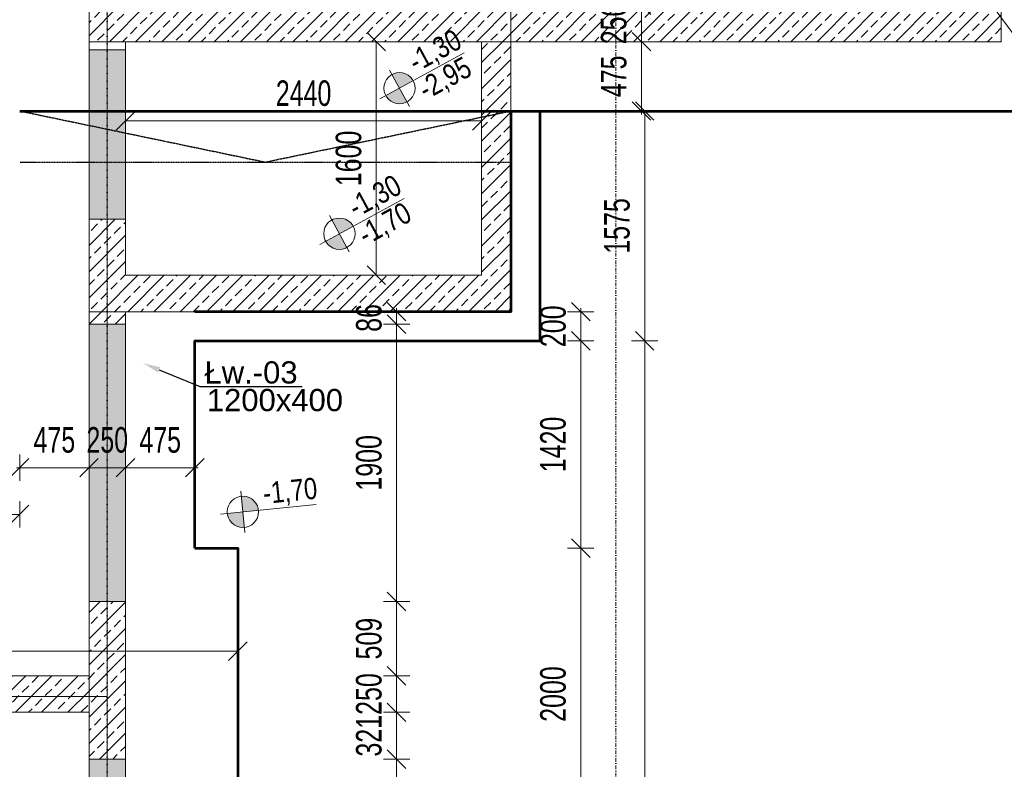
# Model space of a CAD drawing. Header units: millimetres. Extents: x -1893473 to 942156, y -568027 to 942944.
# Tile 88 of 256: x -7741 to -995, y -249379 to -244242. Entities that reach past the tile are written whole.
import ezdxf
from ezdxf import colors
from ezdxf.entities.mleader import LeaderData, LeaderLine
from ezdxf.math import Vec2, Vec3

# ---------------------------------------------------------------- set-up
doc = ezdxf.new("R2010")
doc.units = ezdxf.units.MM
doc.header["$LTSCALE"] = 0.2
doc.linetypes.add('DASHDOT', pattern=[25.4, 12.7, -6.35, 0, -6.35])
doc.linetypes.add('HIDDEN', pattern=[9.525, 6.35, -3.175])
for name, color, linetype, lineweight in [('!! 0_Osie', 1, 'DASHDOT', 13), ('_OSIE_WYS', 142, 'Continuous', 9), ('P-Linia1', 3, 'Continuous', 53), ('P-Opis', 1, 'Continuous', 9), ('P-Opis fundamenty', 193, 'Continuous', 9), ('P-Opis ściany', 6, 'Continuous', 9), ('P-Osie', 1, 'DASHDOT', 18), ('P-Szraf - Ściana żelbetowa', 54, 'Continuous', 0), ('P-Wymiar', 142, 'Continuous', 9), ('P-Ściana żelbetowa', 50, 'Continuous', 30)]:
    doc.layers.add(name, color=color, linetype=linetype, lineweight=lineweight)
doc.styles.add('_Fd Opis', font='arial.ttf')
doc.styles.add('ROMANS', font='arial.ttf', dxfattribs={"width": 0.7})
doc.styles.get("Standard").update_dxf_attribs({"font": 'arial.ttf', "height": 25})
doc.dimstyles.new('A100', dxfattribs={"dimscale": 100, "dimtxt": 1.75, "dimasz": 0.05, "dimexe": 0, "dimexo": 0, "dimgap": 1, "dimtad": 1, "dimdec": 0, "dimrnd": 1, "dimdsep": 46, "dimtxsty": 'ROMANS', "dimblk": '[[[[[[[[', "dimcen": 2, "dimdle": 2, "dimse1": 1, "dimse2": 1, "dimclrd": 256, "dimclrt": 1, "dimadec": 0, "dimazin": 0, "dimtfac": 1, "dimtdec": 0, "dimtix": 1, "dimtmove": 2, "dimatfit": 3, "dimldrblk": '[[[[[[[[', "dimfxl": 1, "dimtvp": 0.6, "dimtolj": 1, "dimlwd": 9, "dimarcsym": 0})
pattern_1 = [(45, (0, -188.09), (-89.80256, 89.80256), []), (45, (89.8, -188.09), (-89.80256, 89.80256), [63.5, -31.75])]

# ---------------------------------------------------------------- blocks, each defined once
blk = doc.blocks.new('BLOK OSI')
at = {"layer": 'P-Osie'}
for points in [[(53191.21, -193626.89), (53191.21, -199870.83)], [(52842.71, -198101.59), (52842.71, -199870.83)]]:
    blk.add_lwpolyline(points, dxfattribs=at)
blk = doc.blocks.new('A$C798F0764')
at = {"layer": 'P-Opis'}
h = blk.add_hatch(color=1, dxfattribs=at)
h.dxf.hatch_style = 1
h.paths.add_polyline_path([(87, -43), (-30, -160, 0.414214), (204, -160)])
h.paths.add_polyline_path([(-30, 74), (87, -43), (204, 74, 0.414214)])
at = {"layer": 'P-Opis', "color": 1}
for p, q in [((-80, -210), (636, 506)), ((-68, 111), (241, -198))]:
    blk.add_line(p, q, dxfattribs=at)
blk.add_circle((87, -43), 165, dxfattribs=at)
blk = doc.blocks.new('[[[[[[[[')
at = {"layer": 'P-Wymiar'}
for p, q in [((0, 18), (0, -18)), ((-12.7, -12.7), (12.7, 12.7)), ((0, 0), (-4.6, 0))]:
    blk.add_line(p, q, dxfattribs=at)
blk = doc.blocks.new('*D4165')
at = {"layer": 'DEFPOINTS', "color": 0, "transparency": 16777216}
for p in [(-43950.7, -248490), (10759.3, -248490), (10759.3, -258319.2)]:
    blk.add_point(p, dxfattribs=at)
at = {"layer": 'P-Wymiar', "lineweight": 9, "transparency": 16777216}
blk.add_line((-43945.7, -258319.2), (10754.3, -258319.2), dxfattribs=at)
at = {"layer": 'P-Wymiar', "lineweight": 9, "transparency": 16777216, "xscale": 5, "yscale": 5, "zscale": 5, "rotation": 180}
blk.add_blockref('[[[[[[[[', (-43950.7, -258319.2), dxfattribs=at)
at = {"layer": 'P-Wymiar', "lineweight": 9, "transparency": 16777216, "xscale": 5, "yscale": 5, "zscale": 5}
blk.add_blockref('[[[[[[[[', (10759.3, -258319.2), dxfattribs=at)
at = {"layer": 'P-Wymiar', "color": 1, "transparency": 16777216, "insert": (-16595.7, -258129.8), "char_height": 175, "attachment_point": 5, "style": 'ROMANS'}
blk.add_mtext('\\A1;54710', dxfattribs=at)
blk = doc.blocks.new('*D4192')
at = {"layer": 'DEFPOINTS', "color": 0, "transparency": 16777216}
for p in [(-7142.8, -198608.1), (19183.4, -198608.1), (7247.2, -255913.1)]:
    blk.add_point(p, dxfattribs=at)
at = {"layer": 'P-Wymiar', "lineweight": 9, "transparency": 16777216}
blk.add_line((19183.4, -255908.1), (19183.4, -198613.1), dxfattribs=at)
at = {"layer": 'P-Wymiar', "lineweight": 9, "transparency": 16777216, "xscale": 5, "yscale": 5, "zscale": 5}
for p, rotation in [((19183.4, -198608.1), 90), ((19183.4, -255913.1), 270)]:
    blk.add_blockref('[[[[[[[[', p, dxfattribs=dict(at, rotation=rotation))
at = {"layer": 'P-Wymiar', "color": 1, "transparency": 16777216, "insert": (18993.9, -227260.6), "char_height": 175, "attachment_point": 5, "rotation": 90, "style": 'ROMANS'}
blk.add_mtext('\\A1;57305', dxfattribs=at)
blk = doc.blocks.new('*D4237')
at = {"layer": 'DEFPOINTS', "color": 0, "transparency": 16777216}
for p in [(-7015.7, -249309.6), (-5158.4, -249309.6), (-7015.6, -254319.6)]:
    blk.add_point(p, dxfattribs=at)
at = {"layer": 'P-Wymiar', "lineweight": 9, "transparency": 16777216}
blk.add_line((-5158.4, -254314.6), (-5158.4, -249314.6), dxfattribs=at)
at = {"layer": 'P-Wymiar', "lineweight": 9, "transparency": 16777216, "xscale": 5, "yscale": 5, "zscale": 5}
for p, rotation in [((-5158.4, -249309.6), 90), ((-5158.4, -254319.6), 270)]:
    blk.add_blockref('[[[[[[[[', p, dxfattribs=dict(at, rotation=rotation))
at = {"layer": 'P-Wymiar', "color": 1, "transparency": 16777216, "insert": (-5347.7, -251814.6), "char_height": 175, "attachment_point": 5, "rotation": 90, "style": 'ROMANS'}
blk.add_mtext('\\A1;5010', dxfattribs=at)
blk = doc.blocks.new('*D4238')
at = {"layer": 'DEFPOINTS', "color": 0, "transparency": 16777216}
for p in [(-7265.6, -248988.1), (-5158.4, -248988.1), (-7015.7, -249309.6)]:
    blk.add_point(p, dxfattribs=at)
at = {"layer": 'P-Wymiar', "lineweight": 9, "transparency": 16777216}
for p, q in [((-5158.4, -248983.1), (-5158.4, -248978.1)), ((-5158.4, -249309.6), (-5158.4, -248988.1)), ((-5158.4, -249314.6), (-5158.4, -249319.6))]:
    blk.add_line(p, q, dxfattribs=at)
at = {"layer": 'P-Wymiar', "lineweight": 9, "transparency": 16777216, "xscale": 5, "yscale": 5, "zscale": 5}
for p, rotation in [((-5158.4, -248988.1), 270), ((-5158.4, -249309.6), 90)]:
    blk.add_blockref('[[[[[[[[', p, dxfattribs=dict(at, rotation=rotation))
at = {"layer": 'P-Wymiar', "color": 1, "transparency": 16777216, "insert": (-5347.8, -249148.9), "char_height": 175, "attachment_point": 5, "rotation": 90, "style": 'ROMANS'}
blk.add_mtext('\\A1;321', dxfattribs=at)
blk = doc.blocks.new('*D4239')
at = {"layer": 'DEFPOINTS', "color": 0, "transparency": 16777216}
for p in [(-7265.6, -248738.1), (-5158.4, -248738.1), (-7265.6, -248988.1)]:
    blk.add_point(p, dxfattribs=at)
at = {"layer": 'P-Wymiar', "lineweight": 9, "transparency": 16777216}
for p, q in [((-5158.4, -248733.1), (-5158.4, -248728.1)), ((-5158.4, -248988.1), (-5158.4, -248738.1)), ((-5158.4, -248993.1), (-5158.4, -248998.1))]:
    blk.add_line(p, q, dxfattribs=at)
at = {"layer": 'P-Wymiar', "lineweight": 9, "transparency": 16777216, "xscale": 5, "yscale": 5, "zscale": 5}
for p, rotation in [((-5158.4, -248738.1), 270), ((-5158.4, -248988.1), 90)]:
    blk.add_blockref('[[[[[[[[', p, dxfattribs=dict(at, rotation=rotation))
at = {"layer": 'P-Wymiar', "color": 1, "transparency": 16777216, "insert": (-5347.7, -248863.1), "char_height": 175, "attachment_point": 5, "rotation": 90, "style": 'ROMANS'}
blk.add_mtext('\\A1;250', dxfattribs=at)
blk = doc.blocks.new('*D4240')
at = {"layer": 'DEFPOINTS', "color": 0, "transparency": 16777216}
for p in [(-7015.6, -248228.9), (-5158.4, -248228.9), (-7265.6, -248738.1)]:
    blk.add_point(p, dxfattribs=at)
at = {"layer": 'P-Wymiar', "lineweight": 9, "transparency": 16777216}
blk.add_line((-5158.4, -248733.1), (-5158.4, -248233.9), dxfattribs=at)
at = {"layer": 'P-Wymiar', "lineweight": 9, "transparency": 16777216, "xscale": 5, "yscale": 5, "zscale": 5}
for p, rotation in [((-5158.4, -248228.9), 90), ((-5158.4, -248738.1), 270)]:
    blk.add_blockref('[[[[[[[[', p, dxfattribs=dict(at, rotation=rotation))
at = {"layer": 'P-Wymiar', "color": 1, "transparency": 16777216, "insert": (-5347.7, -248483.5), "char_height": 175, "attachment_point": 5, "rotation": 90, "style": 'ROMANS'}
blk.add_mtext('\\A1;509', dxfattribs=at)
blk = doc.blocks.new('*D4241')
at = {"layer": 'DEFPOINTS', "color": 0, "transparency": 16777216}
for p in [(-7015.6, -246328.9), (-5158.4, -246328.9), (-7015.6, -248228.9)]:
    blk.add_point(p, dxfattribs=at)
at = {"layer": 'P-Wymiar', "lineweight": 9, "transparency": 16777216}
blk.add_line((-5158.4, -248223.9), (-5158.4, -246333.9), dxfattribs=at)
at = {"layer": 'P-Wymiar', "lineweight": 9, "transparency": 16777216, "xscale": 5, "yscale": 5, "zscale": 5}
for p, rotation in [((-5158.4, -246328.9), 90), ((-5158.4, -248228.9), 270)]:
    blk.add_blockref('[[[[[[[[', p, dxfattribs=dict(at, rotation=rotation))
at = {"layer": 'P-Wymiar', "color": 1, "transparency": 16777216, "insert": (-5347.7, -247278.9), "char_height": 175, "attachment_point": 5, "rotation": 90, "style": 'ROMANS'}
blk.add_mtext('\\A1;1900', dxfattribs=at)
blk = doc.blocks.new('*D4242')
at = {"layer": 'DEFPOINTS', "color": 0, "transparency": 16777216}
for p in [(-7015.6, -246243.1), (-5158.4, -246243.1), (-7015.6, -246328.9)]:
    blk.add_point(p, dxfattribs=at)
at = {"layer": 'P-Wymiar', "lineweight": 9, "transparency": 16777216}
for p, q in [((-5158.4, -246238.1), (-5158.4, -246233.1)), ((-5158.4, -246328.9), (-5158.4, -246243.1)), ((-5158.4, -246333.9), (-5158.4, -246338.9))]:
    blk.add_line(p, q, dxfattribs=at)
at = {"layer": 'P-Wymiar', "lineweight": 9, "transparency": 16777216, "xscale": 5, "yscale": 5, "zscale": 5}
for p, rotation in [((-5158.4, -246243.1), 270), ((-5158.4, -246328.9), 90)]:
    blk.add_blockref('[[[[[[[[', p, dxfattribs=dict(at, rotation=rotation))
at = {"layer": 'P-Wymiar', "color": 1, "transparency": 16777216, "insert": (-5347.7, -246286), "char_height": 175, "attachment_point": 5, "rotation": 90, "style": 'ROMANS'}
blk.add_mtext('\\A1;86', dxfattribs=at)
blk = doc.blocks.new('*D4253')
at = {"layer": 'DEFPOINTS', "color": 0, "transparency": 16777216}
for p in [(-9045.7, -247625.3), (-7740.6, -247625.3), (-7740.6, -247632)]:
    blk.add_point(p, dxfattribs=at)
at = {"layer": 'P-Wymiar', "lineweight": 9, "transparency": 16777216}
blk.add_line((-9040.7, -247632), (-7745.6, -247632), dxfattribs=at)
at = {"layer": 'P-Wymiar', "lineweight": 9, "transparency": 16777216, "xscale": 5, "yscale": 5, "zscale": 5, "rotation": 180}
blk.add_blockref('[[[[[[[[', (-9045.7, -247632), dxfattribs=at)
at = {"layer": 'P-Wymiar', "lineweight": 9, "transparency": 16777216, "xscale": 5, "yscale": 5, "zscale": 5}
blk.add_blockref('[[[[[[[[', (-7740.6, -247632), dxfattribs=at)
at = {"layer": 'P-Wymiar', "color": 1, "transparency": 16777216, "insert": (-8393.2, -247442.6), "char_height": 175, "attachment_point": 5, "style": 'ROMANS'}
blk.add_mtext('\\A1;1305', dxfattribs=at)
blk = doc.blocks.new('*D4254')
at = {"layer": 'DEFPOINTS', "color": 0, "transparency": 16777216}
for p in [(-7740.6, -247305.2), (-7265.6, -247305.2), (-7265.6, -247312)]:
    blk.add_point(p, dxfattribs=at)
at = {"layer": 'P-Wymiar', "lineweight": 9, "transparency": 16777216}
for p, q in [((-7745.6, -247312), (-7750.6, -247312)), ((-7740.6, -247312), (-7265.6, -247312)), ((-7260.6, -247312), (-7255.6, -247312))]:
    blk.add_line(p, q, dxfattribs=at)
at = {"layer": 'P-Wymiar', "lineweight": 9, "transparency": 16777216, "xscale": 5, "yscale": 5, "zscale": 5}
blk.add_blockref('[[[[[[[[', (-7740.6, -247312), dxfattribs=at)
at = {"layer": 'P-Wymiar', "lineweight": 9, "transparency": 16777216, "xscale": 5, "yscale": 5, "zscale": 5, "rotation": 180}
blk.add_blockref('[[[[[[[[', (-7265.6, -247312), dxfattribs=at)
at = {"layer": 'P-Wymiar', "color": 1, "transparency": 16777216, "insert": (-7503.1, -247123), "char_height": 175, "attachment_point": 5, "style": 'ROMANS'}
blk.add_mtext('\\A1;475', dxfattribs=at)
blk = doc.blocks.new('*D4255')
at = {"layer": 'DEFPOINTS', "color": 0, "transparency": 16777216}
for p in [(-7265.6, -247305.2), (-7015.6, -247269.8), (-7015.6, -247312)]:
    blk.add_point(p, dxfattribs=at)
at = {"layer": 'P-Wymiar', "lineweight": 9, "transparency": 16777216}
for p, q in [((-7270.6, -247312), (-7275.6, -247312)), ((-7265.6, -247312), (-7015.6, -247312)), ((-7010.6, -247312), (-7005.6, -247312))]:
    blk.add_line(p, q, dxfattribs=at)
at = {"layer": 'P-Wymiar', "lineweight": 9, "transparency": 16777216, "xscale": 5, "yscale": 5, "zscale": 5}
blk.add_blockref('[[[[[[[[', (-7265.6, -247312), dxfattribs=at)
at = {"layer": 'P-Wymiar', "lineweight": 9, "transparency": 16777216, "xscale": 5, "yscale": 5, "zscale": 5, "rotation": 180}
blk.add_blockref('[[[[[[[[', (-7015.6, -247312), dxfattribs=at)
at = {"layer": 'P-Wymiar', "color": 1, "transparency": 16777216, "insert": (-7140.6, -247122.6), "char_height": 175, "attachment_point": 5, "style": 'ROMANS'}
blk.add_mtext('\\A1;250', dxfattribs=at)
blk = doc.blocks.new('*D4256')
at = {"layer": 'DEFPOINTS', "color": 0, "transparency": 16777216}
for p in [(-7015.6, -247269.8), (-6540.6, -247307.8), (-6540.6, -247312)]:
    blk.add_point(p, dxfattribs=at)
at = {"layer": 'P-Wymiar', "lineweight": 9, "transparency": 16777216}
for p, q in [((-7020.6, -247312), (-7025.6, -247312)), ((-7015.6, -247312), (-6540.6, -247312)), ((-6535.6, -247312), (-6530.6, -247312))]:
    blk.add_line(p, q, dxfattribs=at)
at = {"layer": 'P-Wymiar', "lineweight": 9, "transparency": 16777216, "xscale": 5, "yscale": 5, "zscale": 5}
blk.add_blockref('[[[[[[[[', (-7015.6, -247312), dxfattribs=at)
at = {"layer": 'P-Wymiar', "lineweight": 9, "transparency": 16777216, "xscale": 5, "yscale": 5, "zscale": 5, "rotation": 180}
blk.add_blockref('[[[[[[[[', (-6540.6, -247312), dxfattribs=at)
at = {"layer": 'P-Wymiar', "color": 1, "transparency": 16777216, "insert": (-6778.1, -247123), "char_height": 175, "attachment_point": 5, "style": 'ROMANS'}
blk.add_mtext('\\A1;475', dxfattribs=at)
blk = doc.blocks.new('*D4257')
at = {"layer": 'DEFPOINTS', "color": 0, "transparency": 16777216}
for p in [(-10245.7, -248569.5), (-6245.7, -248569.5), (-6245.7, -248569.5)]:
    blk.add_point(p, dxfattribs=at)
at = {"layer": 'P-Wymiar', "lineweight": 9, "transparency": 16777216}
blk.add_line((-10240.7, -248569.5), (-6250.7, -248569.5), dxfattribs=at)
at = {"layer": 'P-Wymiar', "lineweight": 9, "transparency": 16777216, "xscale": 5, "yscale": 5, "zscale": 5, "rotation": 180}
blk.add_blockref('[[[[[[[[', (-10245.7, -248569.5), dxfattribs=at)
at = {"layer": 'P-Wymiar', "lineweight": 9, "transparency": 16777216, "xscale": 5, "yscale": 5, "zscale": 5}
blk.add_blockref('[[[[[[[[', (-6245.7, -248569.5), dxfattribs=at)
at = {"layer": 'P-Wymiar', "color": 1, "transparency": 16777216, "insert": (-8245.7, -248380.2), "char_height": 175, "attachment_point": 5, "style": 'ROMANS'}
blk.add_mtext('\\A1;4000', dxfattribs=at)
blk = doc.blocks.new('*D4260')
at = {"layer": 'DEFPOINTS', "color": 0, "transparency": 16777216}
for p in [(-3481.1, -244393.1), (-3481.1, -244393.1), (-3492.3, -244868.1)]:
    blk.add_point(p, dxfattribs=at)
at = {"layer": 'P-Wymiar', "lineweight": 9, "transparency": 16777216}
for p, q in [((-3481.1, -244388.1), (-3481.1, -244383.1)), ((-3481.1, -244868.1), (-3481.1, -244393.1)), ((-3481.1, -244873.1), (-3481.1, -244878.1))]:
    blk.add_line(p, q, dxfattribs=at)
at = {"layer": 'P-Wymiar', "lineweight": 9, "transparency": 16777216, "xscale": 5, "yscale": 5, "zscale": 5}
for p, rotation in [((-3481.1, -244393.1), 270), ((-3481.1, -244868.1), 90)]:
    blk.add_blockref('[[[[[[[[', p, dxfattribs=dict(at, rotation=rotation))
at = {"layer": 'P-Wymiar', "color": 1, "transparency": 16777216, "insert": (-3670.1, -244630.6), "char_height": 175, "attachment_point": 5, "rotation": 90, "style": 'ROMANS'}
blk.add_mtext('\\A1;475', dxfattribs=at)
blk = doc.blocks.new('*D4261')
at = {"layer": 'DEFPOINTS', "color": 0, "transparency": 16777216}
for p in [(-3481.1, -244143.1), (-3481.1, -244143.1), (-3481.1, -244393.1)]:
    blk.add_point(p, dxfattribs=at)
at = {"layer": 'P-Wymiar', "lineweight": 9, "transparency": 16777216}
for p, q in [((-3481.1, -244138.1), (-3481.1, -244133.1)), ((-3481.1, -244393.1), (-3481.1, -244143.1)), ((-3481.1, -244398.1), (-3481.1, -244403.1))]:
    blk.add_line(p, q, dxfattribs=at)
at = {"layer": 'P-Wymiar', "lineweight": 9, "transparency": 16777216, "xscale": 5, "yscale": 5, "zscale": 5}
for p, rotation in [((-3481.1, -244143.1), 270), ((-3481.1, -244393.1), 90)]:
    blk.add_blockref('[[[[[[[[', p, dxfattribs=dict(at, rotation=rotation))
at = {"layer": 'P-Wymiar', "color": 1, "transparency": 16777216, "insert": (-3670.4, -244268.1), "char_height": 175, "attachment_point": 5, "rotation": 90, "style": 'ROMANS'}
blk.add_mtext('\\A1;250', dxfattribs=at)
blk = doc.blocks.new('*D4278')
at = {"layer": 'DEFPOINTS', "color": 0, "transparency": 16777216}
for p in [(-5572.3, -244393.1), (-5572.3, -245993.1), (-5297.5, -245993.1)]:
    blk.add_point(p, dxfattribs=at)
at = {"layer": 'P-Wymiar', "lineweight": 9, "transparency": 16777216}
blk.add_line((-5297.5, -244398.1), (-5297.5, -245988.1), dxfattribs=at)
at = {"layer": 'P-Wymiar', "lineweight": 9, "transparency": 16777216, "xscale": 5, "yscale": 5, "zscale": 5}
for p, rotation in [((-5297.5, -244393.1), 90), ((-5297.5, -245993.1), 270)]:
    blk.add_blockref('[[[[[[[[', p, dxfattribs=dict(at, rotation=rotation))
at = {"layer": 'P-Wymiar', "color": 1, "transparency": 16777216, "insert": (-5486.8, -245193.1), "char_height": 175, "attachment_point": 5, "rotation": 90, "style": 'ROMANS'}
blk.add_mtext('\\A1;1600', dxfattribs=at)
blk = doc.blocks.new('*D4279')
at = {"layer": 'DEFPOINTS', "color": 0, "transparency": 16777216}
for p in [(-7015.6, -244572.1), (-4575.6, -244572.1), (-4575.6, -244936.5)]:
    blk.add_point(p, dxfattribs=at)
at = {"layer": 'P-Wymiar', "lineweight": 9, "transparency": 16777216}
blk.add_line((-7010.6, -244936.5), (-4580.6, -244936.5), dxfattribs=at)
at = {"layer": 'P-Wymiar', "lineweight": 9, "transparency": 16777216, "xscale": 5, "yscale": 5, "zscale": 5, "rotation": 180}
blk.add_blockref('[[[[[[[[', (-7015.6, -244936.5), dxfattribs=at)
at = {"layer": 'P-Wymiar', "lineweight": 9, "transparency": 16777216, "xscale": 5, "yscale": 5, "zscale": 5}
blk.add_blockref('[[[[[[[[', (-4575.6, -244936.5), dxfattribs=at)
at = {"layer": 'P-Wymiar', "color": 1, "transparency": 16777216, "insert": (-5795.6, -244747.1), "char_height": 175, "attachment_point": 5, "style": 'ROMANS'}
blk.add_mtext('\\A1;2440', dxfattribs=at)
blk = doc.blocks.new('*D5686')
at = {"layer": 'DEFPOINTS', "color": 0, "transparency": 16777216}
for p in [(-5882.1, -247863.1), (-3896.7, -247863.1), (-5899, -249863.1)]:
    blk.add_point(p, dxfattribs=at)
at = {"layer": 'P-Wymiar', "lineweight": 9, "transparency": 16777216}
blk.add_line((-3896.7, -249858.1), (-3896.7, -247868.1), dxfattribs=at)
at = {"layer": 'P-Wymiar', "lineweight": 9, "transparency": 16777216, "xscale": 5, "yscale": 5, "zscale": 5}
for p, rotation in [((-3896.7, -247863.1), 90), ((-3896.7, -249863.1), 270)]:
    blk.add_blockref('[[[[[[[[', p, dxfattribs=dict(at, rotation=rotation))
at = {"layer": 'P-Wymiar', "color": 1, "transparency": 16777216, "insert": (-4086, -248863.1), "char_height": 175, "attachment_point": 5, "rotation": 90, "style": 'ROMANS'}
blk.add_mtext('\\A1;2000', dxfattribs=at)
blk = doc.blocks.new('*D5687')
at = {"layer": 'DEFPOINTS', "color": 0, "transparency": 16777216}
for p in [(-5684, -246443.1), (-3896.7, -246443.1), (-5882.1, -247863.1)]:
    blk.add_point(p, dxfattribs=at)
at = {"layer": 'P-Wymiar', "lineweight": 9, "transparency": 16777216}
blk.add_line((-3896.7, -247858.1), (-3896.7, -246448.1), dxfattribs=at)
at = {"layer": 'P-Wymiar', "lineweight": 9, "transparency": 16777216, "xscale": 5, "yscale": 5, "zscale": 5}
for p, rotation in [((-3896.7, -246443.1), 90), ((-3896.7, -247863.1), 270)]:
    blk.add_blockref('[[[[[[[[', p, dxfattribs=dict(at, rotation=rotation))
at = {"layer": 'P-Wymiar', "color": 1, "transparency": 16777216, "insert": (-4086, -247153.1), "char_height": 175, "attachment_point": 5, "rotation": 90, "style": 'ROMANS'}
blk.add_mtext('\\A1;1420', dxfattribs=at)
blk = doc.blocks.new('*D5688')
at = {"layer": 'DEFPOINTS', "color": 0, "transparency": 16777216}
for p in [(-4301, -246243.1), (-3896.7, -246243.1), (-5684, -246443.1)]:
    blk.add_point(p, dxfattribs=at)
at = {"layer": 'P-Wymiar', "lineweight": 9, "transparency": 16777216}
for p, q in [((-3896.7, -246238.1), (-3896.7, -246233.1)), ((-3896.7, -246443.1), (-3896.7, -246243.1)), ((-3896.7, -246448.1), (-3896.7, -246453.1))]:
    blk.add_line(p, q, dxfattribs=at)
at = {"layer": 'P-Wymiar', "lineweight": 9, "transparency": 16777216, "xscale": 5, "yscale": 5, "zscale": 5}
for p, rotation in [((-3896.7, -246243.1), 270), ((-3896.7, -246443.1), 90)]:
    blk.add_blockref('[[[[[[[[', p, dxfattribs=dict(at, rotation=rotation))
at = {"layer": 'P-Wymiar', "color": 1, "transparency": 16777216, "insert": (-4086, -246343.1), "char_height": 175, "attachment_point": 5, "rotation": 90, "style": 'ROMANS'}
blk.add_mtext('\\A1;200', dxfattribs=at)
blk = doc.blocks.new('*D5689')
at = {"layer": 'DEFPOINTS', "color": 0, "transparency": 16777216}
for p in [(-4347.8, -246443.1), (-3458.5, -246443.1), (-4209.9, -254713.1)]:
    blk.add_point(p, dxfattribs=at)
at = {"layer": 'P-Wymiar', "lineweight": 9, "transparency": 16777216}
blk.add_line((-3458.5, -254708.1), (-3458.5, -246448.1), dxfattribs=at)
at = {"layer": 'P-Wymiar', "lineweight": 9, "transparency": 16777216, "xscale": 5, "yscale": 5, "zscale": 5}
for p, rotation in [((-3458.5, -246443.1), 90), ((-3458.5, -254713.1), 270)]:
    blk.add_blockref('[[[[[[[[', p, dxfattribs=dict(at, rotation=rotation))
at = {"layer": 'P-Wymiar', "color": 1, "transparency": 16777216, "insert": (-3647.9, -250578.1), "char_height": 175, "attachment_point": 5, "rotation": 90, "style": 'ROMANS'}
blk.add_mtext('\\A1;8270', dxfattribs=at)
blk = doc.blocks.new('*D5690')
at = {"layer": 'DEFPOINTS', "color": 0, "transparency": 16777216}
for p in [(-3458.5, -244868.1), (-3165.7, -244868.1), (-4347.8, -246443.1)]:
    blk.add_point(p, dxfattribs=at)
at = {"layer": 'P-Wymiar', "lineweight": 9, "transparency": 16777216}
blk.add_line((-3458.5, -246438.1), (-3458.5, -244873.1), dxfattribs=at)
at = {"layer": 'P-Wymiar', "lineweight": 9, "transparency": 16777216, "xscale": 5, "yscale": 5, "zscale": 5}
for p, rotation in [((-3458.5, -244868.1), 90), ((-3458.5, -246443.1), 270)]:
    blk.add_blockref('[[[[[[[[', p, dxfattribs=dict(at, rotation=rotation))
at = {"layer": 'P-Wymiar', "color": 1, "transparency": 16777216, "insert": (-3647.9, -245655.6), "char_height": 175, "attachment_point": 5, "rotation": 90, "style": 'ROMANS'}
blk.add_mtext('\\A1;1575', dxfattribs=at)
blk = doc.blocks.new('*D5691')
at = {"layer": 'DEFPOINTS', "color": 0, "transparency": 16777216}
for p in [(-3165.7, -244868.1), (-3165.7, -254713.1), (-4.5, -254713.1)]:
    blk.add_point(p, dxfattribs=at)
at = {"layer": 'P-Wymiar', "lineweight": 9, "transparency": 16777216}
blk.add_line((-4.5, -244873.1), (-4.5, -254708.1), dxfattribs=at)
at = {"layer": 'P-Wymiar', "lineweight": 9, "transparency": 16777216, "xscale": 5, "yscale": 5, "zscale": 5}
for p, rotation in [((-4.5, -244868.1), 90), ((-4.5, -254713.1), 270)]:
    blk.add_blockref('[[[[[[[[', p, dxfattribs=dict(at, rotation=rotation))
at = {"layer": 'P-Wymiar', "color": 1, "transparency": 16777216, "insert": (-193.8, -249790.6), "char_height": 175, "attachment_point": 5, "rotation": 90, "style": 'ROMANS'}
blk.add_mtext('\\A1;9845', dxfattribs=at)

msp = doc.modelspace()

# ---------------------------------------------------------------- hatches: boundary and pattern name
at = {"layer": 'P-Opis ściany', "lineweight": 0, "true_color": 0xd100d1}
h = msp.add_hatch(dxfattribs=at)
h.set_pattern_fill('ANSI33', color=212, scale=20)
h.set_pattern_definition([(45, (0, -210), (-89.80256, 89.80256), []), (45, (89.8, -210), (-89.80256, 89.80256), [63.5, -31.75])])
h.paths.add_polyline_path([(10034.3107, -244108.05188), (10284.3107, -244108.05188), (10284.34661, -245208.05188), (10034.34661, -245208.05188)])
h.paths.add_polyline_path([(2209.34661, -244308.09366), (2459.34602, -244308.09366), (2459.34602, -245328.09366), (2209.34661, -245328.09366)])
h.paths.add_polyline_path([(2459.34602, -249932.42057), (2209.32739, -249932.42057), (2209.32739, -250952.42057), (2459.34602, -250952.42057)])
h.paths.add_polyline_path([(2459.34602, -252082.42057), (2209.34602, -252082.42057), (2209.34602, -253102.4406), (2459.34602, -253102.4406)])
h.paths.add_polyline_path([(-7265.65339, -249309.58322), (-7015.65339, -249309.58322), (-7015.63161, -254319.58321), (-7265.63161, -254319.58321)])
h.paths.add_polyline_path([(-9465.63161, -255188.09232), (-7265.63161, -255188.09232), (-7265.63161, -255438.07774), (-9465.63161, -255438.09232)])
h.paths.add_polyline_path([(-7265.63035, -246328.88966), (-7015.63035, -246328.88966), (-7015.63035, -248228.88966), (-7265.63035, -248228.88966)])
h.paths.add_polyline_path([(-7265.63035, -244450.09376), (-7015.63035, -244450.09376), (-7015.63035, -245610.09376), (-7265.63035, -245610.09376)])
h.paths.add_polyline_path([(-7015.63035, -242328.10262), (-7265.63035, -242328.10262), (-7265.63035, -243648.10566), (-7015.63035, -243648.10566)])
h.paths.add_polyline_path([(-9770.65339, -245360.56889), (-9520.65339, -245360.56889), (-9520.65339, -246388.12294), (-9770.65339, -246388.12294)])
h.paths.add_polyline_path([(-9770.65339, -246838.12294), (-9520.65339, -246838.12294), (-9520.65339, -248738.11765), (-9770.65339, -248738.11765)])
h.paths.add_polyline_path([(-14362.70407, -246838.20058), (-13342.70324, -246838.20058), (-13342.70324, -246588.20058), (-14362.70407, -246588.20058)])
h.paths.add_polyline_path([(-15465.61701, -241553.09787), (-15215.61701, -241553.09787), (-15215.61701, -243028.19543), (-15465.61701, -243028.19543)])
h.paths.add_polyline_path([(-7015.63035, -241093.09366), (-5450.65339, -241093.09366), (-5450.65339, -241343.09366), (-7015.63035, -241343.09366)])
h.paths.add_polyline_path([(-9220.65339, -241093.09366), (-7265.63035, -241093.09366), (-7265.63035, -241343.09366), (-9220.65339, -241343.09366)])
h.paths.add_polyline_path([(-666.86409, -241093.09366), (1233.13591, -241093.09366), (1233.13591, -241343.09366), (-666.86409, -241343.09366)])
at = {"layer": 'P-Szraf - Ściana żelbetowa', "transparency": 33554559}
h = msp.add_hatch(dxfattribs=at)
h.set_pattern_fill('ANSI33', color=256, scale=20)
h.set_pattern_definition(pattern_1)
h.paths.add_polyline_path([(-1015.6073, -241343.09366), (-1265.6073, -241343.09366), (-1265.6073, -244143.09366), (-4375.6073, -244143.09366), (-4375.6073, -244393.09366), (-1015.6073, -244393.09366)])
h = msp.add_hatch(dxfattribs=at)
h.set_pattern_fill('ANSI33', color=256, scale=20)
h.set_pattern_definition(pattern_1)
h.paths.add_polyline_path([(-4375.6073, -244143.09366), (-7265.63035, -244143.09366), (-7265.63035, -244393.09366), (-4375.6073, -244393.09366)])
h = msp.add_hatch(dxfattribs=at)
h.set_pattern_fill('ANSI33', color=256, scale=20)
h.set_pattern_definition(pattern_1)
h.paths.add_polyline_path([(-4375.6073, -244393.09366), (-4575.6073, -244393.09366), (-4575.6073, -244643.09366), (-4375.6073, -244643.09366)])
h = msp.add_hatch(dxfattribs=at)
h.set_pattern_fill('ANSI33', color=256, scale=20)
h.set_pattern_definition(pattern_1)
h.paths.add_polyline_path([(-4375.6073, -244643.09366), (-4575.6073, -244643.09366), (-4575.6073, -245993.14904), (-7015.63035, -245993.14904), (-7015.63035, -245610.09376), (-7265.63035, -245610.09376), (-7265.63035, -246243.14904), (-4375.6073, -246243.14904)])
h = msp.add_hatch(dxfattribs=at)
h.set_pattern_fill('ANSI33', color=256, scale=20)
h.set_pattern_definition(pattern_1)
h.paths.add_polyline_path([(-7015.63161, -246243.14904), (-7265.63161, -246243.14904), (-7265.63161, -246328.88966), (-7015.63161, -246328.88966)], flags=17)
h = msp.add_hatch(dxfattribs=at)
h.set_pattern_fill('ANSI33', color=256, scale=20)
h.set_pattern_definition(pattern_1)
h.paths.add_polyline_path([(-7015.63161, -248228.88966), (-7265.63161, -248228.88966), (-7265.65339, -249309.58322), (-7015.65339, -249309.58322)])
h = msp.add_hatch(dxfattribs=at)
h.set_pattern_fill('ANSI33', color=256, scale=20)
h.set_pattern_definition(pattern_1)
h.paths.add_polyline_path([(-7265.63161, -248738.11692), (-9520.65339, -248738.11758), (-9520.65339, -248738.11765), (-9770.68446, -248738.11765), (-9770.6862, -248988.11765), (-7265.63161, -248988.11692)])

# ---------------------------------------------------------------- linework, layer by layer
at = {"layer": '_OSIE_WYS', "color": 65}
for points in [[(-7140.65339, -241409.29839), (-7140.65339, -255313.09366)], [(-9645.65339, -248879.31479), (-7140.65339, -248879.31479)]]:
    msp.add_lwpolyline(points, dxfattribs=at)
at = {"layer": 'DEFPOINTS', "color": 160, "true_color": 0x2654f7, "const_width": 80}
msp.add_lwpolyline([(-7140.65339, -246444.17334), (-7140.65339, -247836.68636)], dxfattribs=at)
at = {"layer": 'P-Linia1'}
for points in [[(-4375.6073, -244868.09366), (-540.6073, -244868.09366), (-540.6073, -241818.09366)], [(-7740.63035, -244868.09366), (-4375.6073, -244868.09366), (-4375.6073, -246243.14904), (-6540.63161, -246243.14904)], [(-6540.63161, -247863.11764), (-6540.63161, -246443.14904), (-4175.6073, -246443.14904), (-4175.6073, -244868.09366)], [(-6540.63161, -247863.11764), (-6245.68541, -247863.11764), (-6245.68541, -249863.11764), (-6540.63161, -249863.11764)]]:
    msp.add_lwpolyline(points, dxfattribs=at)
at = {"layer": 'P-Linia1', "linetype": 'HIDDEN', "lineweight": 25}
for points in [[(-7740.63035, -244868.09366), (-4375.6073, -244868.09366)], [(-7738.25379, -244868.09366), (-6058.11882, -245218.09366), (-4375.6073, -244868.09366)], [(-7738.25379, -245218.09366), (-4373.23075, -245218.09366)]]:
    msp.add_lwpolyline(points, dxfattribs=at)
at = {"layer": 'P-Opis'}
msp.add_lwpolyline([(-15265.61701, -247948.09366), (-13465.61701, -243093.09366), (-10489.78438, -241543.09366), (-7740.63035, -243093.09366), (-3190.65339, -241293.09366), (-540.6073, -244868.09366)], dxfattribs=at)
at = {"layer": 'P-Opis ściany', "color": 212, "lineweight": 13, "true_color": 0xd100d1}
for points in [[(-7265.63035, -244450.09376), (-7015.63035, -244450.09376), (-7015.63035, -245610.09376), (-7265.63035, -245610.09376)], [(-7265.63035, -246328.88966), (-7015.63035, -246328.88966), (-7015.63035, -248228.88966), (-7265.63035, -248228.88966)], [(-7265.65339, -249309.58322), (-7015.65339, -249309.58322), (-7015.63161, -254319.58321), (-7265.63161, -254319.58321)]]:
    msp.add_lwpolyline(points, close=True, dxfattribs=at)
at = {"layer": 'P-Ściana żelbetowa', "lineweight": 20}
for points in [[(-7265.63035, -241343.09366), (-7265.63035, -244393.09366), (-1015.6073, -244393.09366), (-1015.6073, -241343.09366)], [(-15215.61701, -244028.09366), (-9520.65165, -244028.09366), (-9520.68446, -248738.11758), (-7265.63042, -248738.11692)], [(-7265.63161, -246243.14904), (-4375.6073, -246243.14904), (-4375.6073, -244143.09366), (-7265.63035, -244143.09366), (-7265.63035, -246243.14904)], [(-15215.61701, -244278.09366), (-9770.65339, -244278.09366), (-9770.6862, -248988.11765), (-7265.63035, -248988.11692)], [(-7265.63161, -255188.09232), (-7265.63161, -246243.14904)], [(-7015.63161, -255188.09232), (-7015.63161, -246243.14904)]]:
    msp.add_lwpolyline(points, dxfattribs=at)
for points in [[(-7015.63035, -245993.14904), (-4575.6073, -245993.14904), (-4575.6073, -244393.09366), (-7015.63035, -244393.09366)], [(-9770.66809, -248738.11572), (-9770.65339, -248988.11765), (-7265.63035, -248988.1351), (-7265.63025, -249309.58321), (-7015.63035, -249309.58322), (-7015.63035, -248228.88966), (-7265.63035, -248228.88966), (-7265.63478, -248738.1351), (-9770.66809, -248738.11572)]]:
    msp.add_lwpolyline(points, close=True, dxfattribs=at)

# ---------------------------------------------------------------- block references
at = {"layer": '!! 0_Osie', "xscale": 10, "yscale": 10, "zscale": 10}
msp.add_blockref('BLOK OSI', (-535567.76763, 1740157.78937), dxfattribs=at)
at = {"layer": 'P-Opis fundamenty', "xscale": 0.65, "yscale": 0.65, "zscale": 0.65, "rotation": 343.5684437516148}
for p in [(-5184.7386, -244669.08815), (-5596.82031, -245665.92124)]:
    msp.add_blockref('A$C798F0764', p, dxfattribs=at)
at = {"layer": 'P-Opis fundamenty', "color": 1, "xscale": 0.65, "yscale": 0.65, "zscale": 0.65, "rotation": 320.7593945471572}
msp.add_blockref('A$C798F0764', (-6237.31729, -247556.92323), dxfattribs=at)

# ---------------------------------------------------------------- texts
at = {"layer": 'P-Opis fundamenty', "char_height": 146.25, "attachment_point": 4, "style": '_Fd Opis'}
for s, insert, rotation in [('{\\W0.8;-1,30}', (-5054.18346, -244554.21188), 28.568443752), ('{\\W0.8;-2,95}', (-4985.95499, -244742.70337), 28.568443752), ('{\\W0.8;-1,30}', (-5466.26517, -245551.04497), 28.568443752), ('{\\W0.8;-1,70}', (-5398.0367, -245739.53646), 28.568443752), ('{\\W0.8;-1,70}', (-6072.43823, -247501.64122), 5.759394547)]:
    msp.add_mtext(s, dxfattribs=dict(at, insert=insert, rotation=rotation))
at = {"layer": 'P-Opis fundamenty', "char_height": 152.1, "style": '_Fd Opis'}
for s, insert, attachment_point in [('Łw.-03', (-5836.68309, -246660.52401), 6), ('1200x400', (-6458.59354, -246849.99717), 4)]:
    msp.add_mtext(s, dxfattribs=dict(at, insert=insert, attachment_point=attachment_point))

# ---------------------------------------------------------------- dimensions: what is measured, and where the dimension line sits
at = {"layer": 'P-Wymiar'}
dim = msp.add_linear_dim(base=(19183.35254, -198608.09366), p1=(7247.19355, -255913.09232), p2=(-7142.77025, -198608.09366), angle=90, dimstyle='A100', override={"dimtmove": 0}, dxfattribs=at)
dim.commit()
dim.dimension.update_dxf_attribs({"geometry": '*D4192', "text_midpoint": (18993.94258, -227260.59299)})
for base, p1, p2, picture, middle in [((-3481.06315, -244143.09366), (-3481.06315, -244393.09366), (-3481.06315, -244143.09366), '*D4261', (-3670.41343, -244268.09366)), ((-5297.48358, -245993.14904), (-5572.31071, -244393.09366), (-5572.31071, -245993.14904), '*D4278', (-5486.83385, -245193.12135)), ((-3481.06315, -244393.09366), (-3492.32484, -244868.09366), (-3481.06315, -244393.09366), '*D4260', (-3670.05531, -244630.59366)), ((-3458.5139, -244868.09366), (-4347.82048, -246443.14904), (-3165.73221, -244868.09366), '*D5690', (-3647.86418, -245655.62135)), ((-4.46731, -254713.09232), (-3165.73221, -244868.09366), (-3165.73221, -254713.09232), '*D5691', (-193.81759, -249790.59299)), ((-5158.37768, -246243.14904), (-7015.63035, -246328.88966), (-7015.63035, -246243.14904), '*D4242', (-5347.72795, -246286.01935)), ((-3896.65423, -246243.14904), (-5684.03001, -246443.14904), (-4300.98987, -246243.14904), '*D5688', (-4086.0045, -246343.14904)), ((-5158.37768, -246328.88966), (-7015.63161, -248228.88966), (-7015.63035, -246328.88966), '*D4241', (-5347.72795, -247278.88966)), ((-3896.65423, -246443.14904), (-5882.05281, -247863.11764), (-5684.03001, -246443.14904), '*D5687', (-4086.0045, -247153.13334)), ((-3458.5139, -246443.14904), (-4209.90396, -254713.09232), (-4347.82048, -246443.14904), '*D5689', (-3647.86418, -250578.12068)), ((-3896.65423, -247863.11764), (-5898.97275, -249863.11764), (-5882.05281, -247863.11764), '*D5686', (-4086.0045, -248863.11764)), ((-5158.37768, -248228.88966), (-7265.63035, -248738.11692), (-7015.63161, -248228.88966), '*D4240', (-5347.72795, -248483.50329)), ((-5158.37768, -248738.11692), (-7265.63035, -248988.11692), (-7265.63035, -248738.11692), '*D4239', (-5347.72795, -248863.11692)), ((-5158.37768, -248988.11692), (-7015.65339, -249309.58322), (-7265.63035, -248988.11692), '*D4238', (-5347.78764, -249148.85007)), ((-5158.37768, -249309.58322), (-7015.63161, -254319.58321), (-7015.65339, -249309.58322), '*D4237', (-5347.72795, -251814.58321))]:
    dim = msp.add_linear_dim(base=base, p1=p1, p2=p2, angle=90, dimstyle='A100', dxfattribs=at)
    dim.commit()
    dim.dimension.update_dxf_attribs({"geometry": picture, "text_midpoint": middle})
for base, p1, p2, picture, middle in [((-4575.6073, -244936.49053), (-7015.63035, -244572.1283), (-4575.6073, -244572.1283), '*D4279', (-5795.61882, -244747.14026)), ((-7265.63161, -247311.99436), (-7740.63161, -247305.24963), (-7265.63161, -247305.24963), '*D4254', (-7503.13161, -247123.00221)), ((-7015.63161, -247311.99436), (-7265.63161, -247305.24963), (-7015.63161, -247269.7874), '*D4255', (-7140.63161, -247122.64409)), ((-6540.63161, -247311.99436), (-7015.63161, -247269.7874), (-6540.63161, -247307.75903), '*D4256', (-6778.13161, -247123.00221)), ((-7740.63161, -247632.03455), (-9045.67671, -247625.28981), (-7740.63161, -247625.28981), '*D4253', (-8393.15416, -247442.62459)), ((-6245.68541, -248569.5451), (-10245.68541, -248569.5451), (-6245.68541, -248569.5451), '*D4257', (-8245.68541, -248380.19483))]:
    dim = msp.add_linear_dim(base=base, p1=p1, p2=p2, dimstyle='A100', dxfattribs=at)
    dim.commit()
    dim.dimension.update_dxf_attribs({"geometry": picture, "text_midpoint": middle})
dim = msp.add_linear_dim(base=(10759.31041, -258319.1803), p1=(-43950.65339, -248489.95666), p2=(10759.31041, -248489.95666), dimstyle='A100', override={"dimtmove": 0}, dxfattribs=at)
dim.commit()
dim.dimension.update_dxf_attribs({"geometry": '*D4165', "text_midpoint": (-16595.67149, -258129.83003)})

# ---------------------------------------------------------------- leaders
at = {"layer": 'P-Opis fundamenty'}
ml = msp.add_multileader_mtext('Standard', dxfattribs=at)
ml.set_content('         ', color=256)
ml.set_leader_properties()
ml.build(insert=Vec2(0, 0))
ml.multileader.update_dxf_attribs({"arrow_head_size": 120})
ctx = ml.context
ctx.base_point, ctx.arrow_head_size, ctx.plane_origin = Vec3(-5805.63595, -246756.91292), 120, Vec3(-5691.27589, -248563.0305)
notes = []
notes.append((ctx, [(1, (1, 1, 0), (-6506.33203, -246756.91292), (1, 0), 700.69608, [(0, [(-6896.33203, -246595.84053)], 0, [])])]))
ctx.mtext.insert, ctx.mtext.flow_direction = Vec3(-5803.63595, -246754.91292), 5
for ctx, leaders in notes:
    for number, flags, end, landing, length, lines in leaders:
        leader = LeaderData()
        leader.index, (leader.has_last_leader_line, leader.has_dogleg_vector, leader.attachment_direction) = number, flags
        leader.last_leader_point, leader.dogleg_vector, leader.dogleg_length = Vec3(end), Vec3(landing), length
        for number, points, colour, breaks in lines:
            line = LeaderLine()
            line.index, line.vertices, line.color, line.breaks = number, Vec3.list(points), colors.encode_raw_color(colour), breaks
            leader.lines.append(line)
        ctx.leaders.append(leader)

doc.saveas('drawing.dxf')
